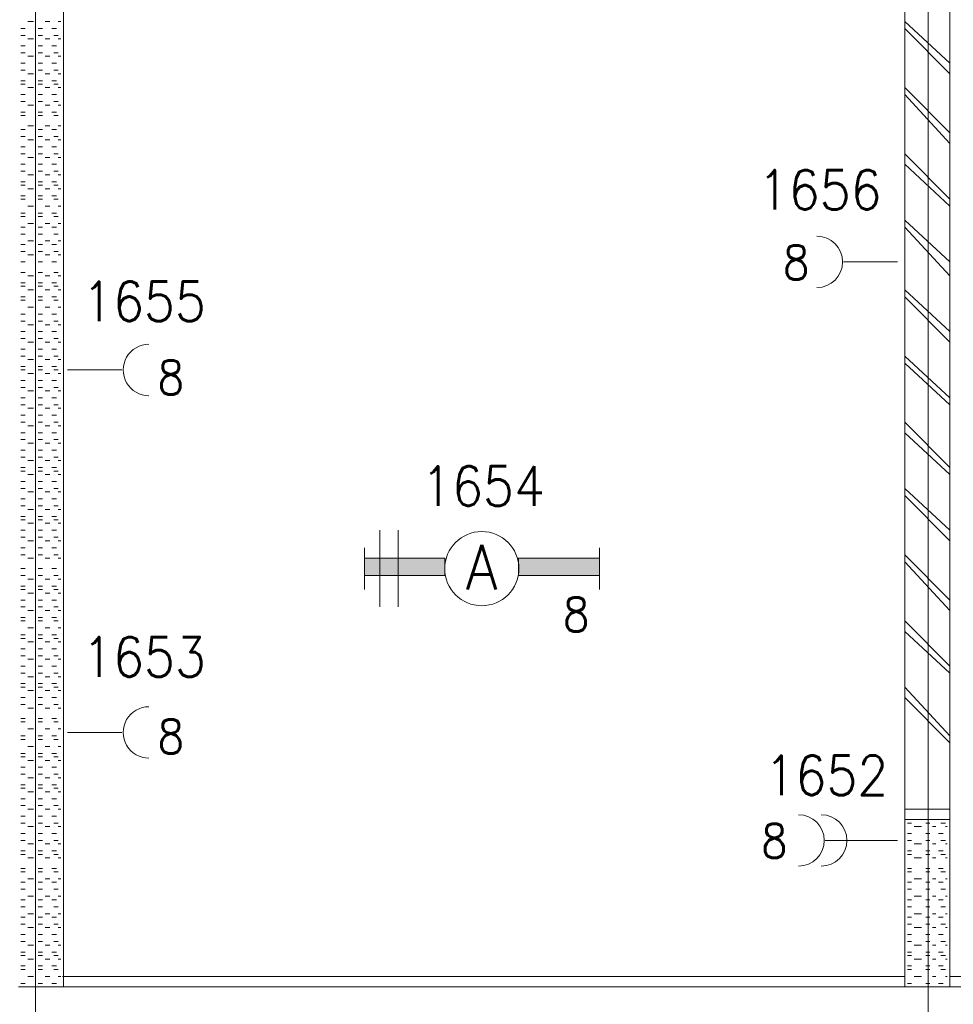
# Model space of a CAD drawing. Header units: metres. Extents: x -167 to -48, y -1901 to -1817.
# Tile 39 of 55: x -87.59 to -83.41, y -1860.23 to -1855.81. Entities that reach past the tile are written whole.
import ezdxf
from ezdxf.enums import TextEntityAlignment as Align

# ---------------------------------------------------------------- set-up
doc = ezdxf.new("R2010")
doc.units = ezdxf.units.M
doc.header["$MEASUREMENT"] = 0
doc.layers.add('Level 1', color=1, linetype='Continuous', lineweight=0)
doc.styles.add('Style-STANDARD', font='STANDARD.shx')

# ---------------------------------------------------------------- blocks, each defined once
blk = doc.blocks.new('FCADE9')
at = {"layer": 'Level 1', "color": 1, "linetype": 'Continuous', "lineweight": 0}
blk.add_circle((0, 0), 1, dxfattribs=at)

msp = doc.modelspace()

# ---------------------------------------------------------------- linework, layer by layer
at = {"layer": 'Level 1', "color": 11, "linetype": 'Continuous', "lineweight": 0}
for p, q in [((-87.521, -1838.6015), (-87.521, -1865.3047)), ((-83.521, -1838.6015), (-83.521, -1865.3516))]:
    msp.add_line(p, q, dxfattribs=at)
at = {"layer": 'Level 1', "color": 1, "linetype": 'Continuous', "lineweight": 0}
for p, q in [((-87.396, -1860.1484), (-87.396, -1852.7578)), ((-83.6245, -1860.1484), (-83.6245, -1852.7578)), ((-83.4233, -1860.1484), (-83.4233, -1852.7578)), ((-87.5561, -1855.8203), (-87.5307, -1855.8203)), ((-87.478, -1855.8203), (-87.4565, -1855.8203)), ((-87.4194, -1855.8203), (-87.4077, -1855.8203)), ((-83.4233, -1856.0078), (-83.6245, -1855.8203)), ((-87.5874, -1855.8515), (-87.5678, -1855.8515)), ((-87.5092, -1855.8515), (-87.4897, -1855.8515)), ((-87.4487, -1855.8515), (-87.4272, -1855.8515)), ((-83.4233, -1856.0547), (-83.6245, -1855.8515)), ((-87.5874, -1855.8828), (-87.5678, -1855.8828)), ((-87.5561, -1855.8984), (-87.5307, -1855.8984)), ((-87.5092, -1855.8828), (-87.4897, -1855.8828)), ((-87.478, -1855.8984), (-87.4565, -1855.8984)), ((-87.4389, -1855.8828), (-87.4194, -1855.8828)), ((-87.4194, -1855.8984), (-87.4077, -1855.8984)), ((-87.5874, -1855.9296), (-87.5678, -1855.9296)), ((-87.5092, -1855.9296), (-87.4897, -1855.9296)), ((-87.4487, -1855.9296), (-87.4272, -1855.9296)), ((-87.5874, -1855.961), (-87.5678, -1855.961)), ((-87.5561, -1855.9766), (-87.5307, -1855.9766)), ((-87.5092, -1855.961), (-87.4897, -1855.961)), ((-87.478, -1855.9766), (-87.4565, -1855.9766)), ((-87.4389, -1855.961), (-87.4194, -1855.961)), ((-87.4194, -1855.9766), (-87.4077, -1855.9766)), ((-87.5874, -1856.0078), (-87.5678, -1856.0078)), ((-87.5874, -1856.039), (-87.5678, -1856.039)), ((-87.5092, -1856.0078), (-87.4897, -1856.0078)), ((-87.5092, -1856.039), (-87.4897, -1856.039)), ((-87.4487, -1856.0078), (-87.4272, -1856.0078)), ((-87.4389, -1856.039), (-87.4194, -1856.039)), ((-87.5874, -1856.0859), (-87.5678, -1856.0859)), ((-87.5561, -1856.0547), (-87.5307, -1856.0547)), ((-87.5092, -1856.0859), (-87.4897, -1856.0859)), ((-87.478, -1856.0547), (-87.4565, -1856.0547)), ((-87.4487, -1856.0859), (-87.4272, -1856.0859)), ((-87.4194, -1856.0547), (-87.4077, -1856.0547)), ((-87.5874, -1856.1015), (-87.5678, -1856.1015)), ((-87.5561, -1856.1171), (-87.5307, -1856.1171)), ((-87.5092, -1856.1015), (-87.4897, -1856.1015)), ((-87.478, -1856.1171), (-87.4565, -1856.1171)), ((-87.4389, -1856.1015), (-87.4194, -1856.1015)), ((-87.4194, -1856.1171), (-87.4077, -1856.1171)), ((-83.4233, -1856.3203), (-83.6245, -1856.1171)), ((-87.5874, -1856.1484), (-87.5678, -1856.1484)), ((-87.5092, -1856.1484), (-87.4897, -1856.1484)), ((-87.4487, -1856.1484), (-87.4272, -1856.1484)), ((-83.4233, -1856.3671), (-83.6245, -1856.1484)), ((-87.5874, -1856.1797), (-87.5678, -1856.1797)), ((-87.5561, -1856.1953), (-87.5307, -1856.1953)), ((-87.5092, -1856.1797), (-87.4897, -1856.1797)), ((-87.478, -1856.1953), (-87.4565, -1856.1953)), ((-87.4389, -1856.1797), (-87.4194, -1856.1797)), ((-87.4194, -1856.1953), (-87.4077, -1856.1953)), ((-87.5874, -1856.2266), (-87.5678, -1856.2266)), ((-87.5874, -1856.2422), (-87.5678, -1856.2422)), ((-87.5092, -1856.2266), (-87.4897, -1856.2266)), ((-87.5092, -1856.2422), (-87.4897, -1856.2422)), ((-87.4487, -1856.2266), (-87.4272, -1856.2266)), ((-87.4389, -1856.2422), (-87.4194, -1856.2422)), ((-87.5874, -1856.3046), (-87.5678, -1856.3046)), ((-87.5561, -1856.289), (-87.5307, -1856.289)), ((-87.5092, -1856.3046), (-87.4897, -1856.3046)), ((-87.478, -1856.289), (-87.4565, -1856.289)), ((-87.4487, -1856.3046), (-87.4272, -1856.3046)), ((-87.4194, -1856.289), (-87.4077, -1856.289)), ((-87.5874, -1856.3359), (-87.5678, -1856.3359)), ((-87.5561, -1856.3515), (-87.5307, -1856.3515)), ((-87.5092, -1856.3359), (-87.4897, -1856.3359)), ((-87.478, -1856.3515), (-87.4565, -1856.3515)), ((-87.4389, -1856.3359), (-87.4194, -1856.3359)), ((-87.4194, -1856.3515), (-87.4077, -1856.3515)), ((-87.5874, -1856.3827), (-87.5678, -1856.3827)), ((-87.5092, -1856.3827), (-87.4897, -1856.3827)), ((-87.4487, -1856.3827), (-87.4272, -1856.3827)), ((-87.5874, -1856.4141), (-87.5678, -1856.4141)), ((-87.5561, -1856.4297), (-87.5307, -1856.4297)), ((-87.5092, -1856.4141), (-87.4897, -1856.4141)), ((-87.478, -1856.4297), (-87.4565, -1856.4297)), ((-87.4389, -1856.4141), (-87.4194, -1856.4141)), ((-87.4194, -1856.4297), (-87.4077, -1856.4297)), ((-83.4233, -1856.6172), (-83.6245, -1856.4141)), ((-87.5874, -1856.4609), (-87.5678, -1856.4609)), ((-87.5092, -1856.4609), (-87.4897, -1856.4609)), ((-87.4487, -1856.4609), (-87.4272, -1856.4609)), ((-83.4233, -1856.6485), (-83.6245, -1856.4609)), ((-87.5874, -1856.4922), (-87.5678, -1856.4922)), ((-87.5561, -1856.5078), (-87.5307, -1856.5078)), ((-87.5092, -1856.4922), (-87.4897, -1856.4922)), ((-87.478, -1856.5078), (-87.4565, -1856.5078)), ((-87.4389, -1856.4922), (-87.4194, -1856.4922)), ((-87.4194, -1856.5078), (-87.4077, -1856.5078)), ((-87.5874, -1856.539), (-87.5678, -1856.539)), ((-87.5874, -1856.5546), (-87.5678, -1856.5546)), ((-87.5561, -1856.5702), (-87.5307, -1856.5702)), ((-87.5092, -1856.539), (-87.4897, -1856.539)), ((-87.5092, -1856.5546), (-87.4897, -1856.5546)), ((-87.478, -1856.5702), (-87.4565, -1856.5702)), ((-87.4487, -1856.539), (-87.4272, -1856.539)), ((-87.4389, -1856.5546), (-87.4194, -1856.5546)), ((-87.4194, -1856.5702), (-87.4077, -1856.5702)), ((-87.5874, -1856.6015), (-87.5678, -1856.6015)), ((-87.5092, -1856.6015), (-87.4897, -1856.6015)), ((-87.4487, -1856.6015), (-87.4272, -1856.6015)), ((-87.5874, -1856.6172), (-87.5678, -1856.6172)), ((-87.5561, -1856.6485), (-87.5307, -1856.6485)), ((-87.5092, -1856.6172), (-87.4897, -1856.6172)), ((-87.478, -1856.6485), (-87.4565, -1856.6485)), ((-87.4389, -1856.6172), (-87.4194, -1856.6172)), ((-87.4194, -1856.6485), (-87.4077, -1856.6485)), ((-87.5874, -1856.6797), (-87.5678, -1856.6797)), ((-87.5874, -1856.6953), (-87.5678, -1856.6953)), ((-87.5092, -1856.6797), (-87.4897, -1856.6797)), ((-87.5092, -1856.6953), (-87.4897, -1856.6953)), ((-87.4487, -1856.6797), (-87.4272, -1856.6797)), ((-87.4389, -1856.6953), (-87.4194, -1856.6953)), ((-87.5874, -1856.7422), (-87.5678, -1856.7422)), ((-87.5561, -1856.7265), (-87.5307, -1856.7265)), ((-87.5092, -1856.7422), (-87.4897, -1856.7422)), ((-87.478, -1856.7265), (-87.4565, -1856.7265)), ((-87.4487, -1856.7422), (-87.4272, -1856.7422)), ((-87.4194, -1856.7265), (-87.4077, -1856.7265)), ((-83.4233, -1856.8984), (-83.6245, -1856.7109)), ((-83.4233, -1856.9609), (-83.6245, -1856.7422)), ((-87.5874, -1856.7734), (-87.5678, -1856.7734)), ((-87.5092, -1856.7734), (-87.4897, -1856.7734)), ((-87.4389, -1856.7734), (-87.4194, -1856.7734)), ((-87.5874, -1856.8202), (-87.5678, -1856.8202)), ((-87.5561, -1856.8046), (-87.5307, -1856.8046)), ((-87.5092, -1856.8202), (-87.4897, -1856.8202)), ((-87.478, -1856.8046), (-87.4565, -1856.8046)), ((-87.4487, -1856.8202), (-87.4272, -1856.8202)), ((-87.4194, -1856.8046), (-87.4077, -1856.8046)), ((-87.5874, -1856.8516), (-87.5678, -1856.8516)), ((-87.5561, -1856.8672), (-87.5307, -1856.8672)), ((-87.5092, -1856.8516), (-87.4897, -1856.8516)), ((-87.478, -1856.8672), (-87.4565, -1856.8672)), ((-87.4389, -1856.8516), (-87.4194, -1856.8516)), ((-87.4194, -1856.8672), (-87.4077, -1856.8672)), ((-87.5874, -1856.8984), (-87.5678, -1856.8984)), ((-87.5092, -1856.8984), (-87.4897, -1856.8984)), ((-87.4487, -1856.8984), (-87.4272, -1856.8984)), ((-83.6577, -1856.8984), (-83.8999, -1856.8984)), ((-87.5874, -1856.9453), (-87.5678, -1856.9453)), ((-87.5561, -1856.9609), (-87.5307, -1856.9609)), ((-87.5092, -1856.9453), (-87.4897, -1856.9453)), ((-87.478, -1856.9609), (-87.4565, -1856.9609)), ((-87.4389, -1856.9453), (-87.4194, -1856.9453)), ((-87.4194, -1856.9609), (-87.4077, -1856.9609)), ((-87.5874, -1856.9921), (-87.5678, -1856.9921)), ((-87.5874, -1857.0078), (-87.5678, -1857.0078)), ((-87.5092, -1856.9921), (-87.4897, -1856.9921)), ((-87.5092, -1857.0078), (-87.4897, -1857.0078)), ((-87.4487, -1856.9921), (-87.4272, -1856.9921)), ((-87.4389, -1857.0078), (-87.4194, -1857.0078)), ((-87.5874, -1857.0546), (-87.5678, -1857.0546)), ((-87.5561, -1857.0234), (-87.5307, -1857.0234)), ((-87.5092, -1857.0546), (-87.4897, -1857.0546)), ((-87.478, -1857.0234), (-87.4565, -1857.0234)), ((-87.4487, -1857.0546), (-87.4272, -1857.0546)), ((-87.4194, -1857.0234), (-87.4077, -1857.0234)), ((-83.4233, -1857.2109), (-83.6245, -1857.0234)), ((-83.4233, -1857.2577), (-83.6245, -1857.0546)), ((-87.5874, -1857.0703), (-87.5678, -1857.0703)), ((-87.5561, -1857.1016), (-87.5307, -1857.1016)), ((-87.5092, -1857.0703), (-87.4897, -1857.0703)), ((-87.478, -1857.1016), (-87.4565, -1857.1016)), ((-87.4389, -1857.0703), (-87.4194, -1857.0703)), ((-87.4194, -1857.1016), (-87.4077, -1857.1016)), ((-87.5874, -1857.1328), (-87.5678, -1857.1328)), ((-87.5092, -1857.1328), (-87.4897, -1857.1328)), ((-87.4487, -1857.1328), (-87.4272, -1857.1328)), ((-87.5874, -1857.164), (-87.5678, -1857.164)), ((-87.5561, -1857.1797), (-87.5307, -1857.1797)), ((-87.5092, -1857.164), (-87.4897, -1857.164)), ((-87.478, -1857.1797), (-87.4565, -1857.1797)), ((-87.4389, -1857.164), (-87.4194, -1857.164)), ((-87.4194, -1857.1797), (-87.4077, -1857.1797)), ((-87.5874, -1857.2109), (-87.5678, -1857.2109)), ((-87.5092, -1857.2109), (-87.4897, -1857.2109)), ((-87.4487, -1857.2109), (-87.4272, -1857.2109)), ((-87.5874, -1857.2421), (-87.5678, -1857.2421)), ((-87.5561, -1857.2577), (-87.5307, -1857.2577)), ((-87.5092, -1857.2421), (-87.4897, -1857.2421)), ((-87.478, -1857.2577), (-87.4565, -1857.2577)), ((-87.4389, -1857.2421), (-87.4194, -1857.2421)), ((-87.4194, -1857.2577), (-87.4077, -1857.2577)), ((-87.5874, -1857.2891), (-87.5678, -1857.2891)), ((-87.5874, -1857.3203), (-87.5678, -1857.3203)), ((-87.5092, -1857.2891), (-87.4897, -1857.2891)), ((-87.5092, -1857.3203), (-87.4897, -1857.3203)), ((-87.4487, -1857.2891), (-87.4272, -1857.2891)), ((-87.4389, -1857.3203), (-87.4194, -1857.3203)), ((-83.4233, -1857.5078), (-83.6245, -1857.3203)), ((-87.5561, -1857.3359), (-87.5307, -1857.3359)), ((-87.478, -1857.3359), (-87.4565, -1857.3359)), ((-87.4194, -1857.3359), (-87.4077, -1857.3359)), ((-83.4233, -1857.5391), (-83.6245, -1857.3516)), ((-87.5874, -1857.3672), (-87.5678, -1857.3672)), ((-87.5874, -1857.3828), (-87.5678, -1857.3828)), ((-87.5561, -1857.3984), (-87.5307, -1857.3984)), ((-87.5092, -1857.3672), (-87.4897, -1857.3672)), ((-87.5092, -1857.3828), (-87.4897, -1857.3828)), ((-87.478, -1857.3984), (-87.4565, -1857.3984)), ((-87.4487, -1857.3672), (-87.4272, -1857.3672)), ((-87.4389, -1857.3828), (-87.4194, -1857.3828)), ((-87.4194, -1857.3984), (-87.4077, -1857.3984)), ((-87.3784, -1857.3828), (-87.1342, -1857.3828)), ((-87.5874, -1857.4296), (-87.5678, -1857.4296)), ((-87.5092, -1857.4296), (-87.4897, -1857.4296)), ((-87.4487, -1857.4296), (-87.4272, -1857.4296)), ((-87.5874, -1857.4609), (-87.5678, -1857.4609)), ((-87.5561, -1857.4765), (-87.5307, -1857.4765)), ((-87.5092, -1857.4609), (-87.4897, -1857.4609)), ((-87.478, -1857.4765), (-87.4565, -1857.4765)), ((-87.4389, -1857.4609), (-87.4194, -1857.4609)), ((-87.4194, -1857.4765), (-87.4077, -1857.4765)), ((-87.5874, -1857.5078), (-87.5678, -1857.5078)), ((-87.5874, -1857.5391), (-87.5678, -1857.5391)), ((-87.5092, -1857.5078), (-87.4897, -1857.5078)), ((-87.5092, -1857.5391), (-87.4897, -1857.5391)), ((-87.4487, -1857.5078), (-87.4272, -1857.5078)), ((-87.4389, -1857.5391), (-87.4194, -1857.5391)), ((-87.5874, -1857.5859), (-87.5678, -1857.5859)), ((-87.5561, -1857.5547), (-87.5307, -1857.5547)), ((-87.5092, -1857.5859), (-87.4897, -1857.5859)), ((-87.478, -1857.5547), (-87.4565, -1857.5547)), ((-87.4487, -1857.5859), (-87.4272, -1857.5859)), ((-87.4194, -1857.5547), (-87.4077, -1857.5547)), ((-87.5874, -1857.6172), (-87.5678, -1857.6172)), ((-87.5092, -1857.6172), (-87.4897, -1857.6172)), ((-87.4389, -1857.6172), (-87.4194, -1857.6172)), ((-83.4233, -1857.8203), (-83.6245, -1857.6172)), ((-87.5874, -1857.664), (-87.5678, -1857.664)), ((-87.5561, -1857.6328), (-87.5307, -1857.6328)), ((-87.5092, -1857.664), (-87.4897, -1857.664)), ((-87.478, -1857.6328), (-87.4565, -1857.6328)), ((-87.4487, -1857.664), (-87.4272, -1857.664)), ((-87.4194, -1857.6328), (-87.4077, -1857.6328)), ((-83.4233, -1857.8515), (-83.6245, -1857.664)), ((-87.5874, -1857.6952), (-87.5678, -1857.6952)), ((-87.5561, -1857.7109), (-87.5307, -1857.7109)), ((-87.5092, -1857.6952), (-87.4897, -1857.6952)), ((-87.478, -1857.7109), (-87.4565, -1857.7109)), ((-87.4389, -1857.6952), (-87.4194, -1857.6952)), ((-87.4194, -1857.7109), (-87.4077, -1857.7109)), ((-87.5874, -1857.7422), (-87.5678, -1857.7422)), ((-87.5092, -1857.7422), (-87.4897, -1857.7422)), ((-87.4487, -1857.7422), (-87.4272, -1857.7422)), ((-87.5874, -1857.7734), (-87.5678, -1857.7734)), ((-87.5561, -1857.7891), (-87.5307, -1857.7891)), ((-87.5092, -1857.7734), (-87.4897, -1857.7734)), ((-87.478, -1857.7891), (-87.4565, -1857.7891)), ((-87.4389, -1857.7734), (-87.4194, -1857.7734)), ((-87.4194, -1857.7891), (-87.4077, -1857.7891)), ((-87.5874, -1857.8203), (-87.5678, -1857.8203)), ((-87.5874, -1857.8359), (-87.5678, -1857.8359)), ((-87.5561, -1857.8515), (-87.5307, -1857.8515)), ((-87.5092, -1857.8203), (-87.4897, -1857.8203)), ((-87.5092, -1857.8359), (-87.4897, -1857.8359)), ((-87.478, -1857.8515), (-87.4565, -1857.8515)), ((-87.4487, -1857.8203), (-87.4272, -1857.8203)), ((-87.4389, -1857.8359), (-87.4194, -1857.8359)), ((-87.4194, -1857.8515), (-87.4077, -1857.8515)), ((-87.5874, -1857.8828), (-87.5678, -1857.8828)), ((-87.5092, -1857.8828), (-87.4897, -1857.8828)), ((-87.4487, -1857.8828), (-87.4272, -1857.8828)), ((-87.5874, -1857.914), (-87.5678, -1857.914)), ((-87.5561, -1857.9296), (-87.5307, -1857.9296)), ((-87.5092, -1857.914), (-87.4897, -1857.914)), ((-87.478, -1857.9296), (-87.4565, -1857.9296)), ((-87.4389, -1857.914), (-87.4194, -1857.914)), ((-87.4194, -1857.9296), (-87.4077, -1857.9296)), ((-83.4233, -1858.1015), (-83.6245, -1857.914)), ((-87.5874, -1857.961), (-87.5678, -1857.961)), ((-87.5092, -1857.961), (-87.4897, -1857.961)), ((-87.4487, -1857.961), (-87.4272, -1857.961)), ((-83.4233, -1858.1484), (-83.6245, -1857.9454)), ((-87.5874, -1857.9922), (-87.5678, -1857.9922)), ((-87.5561, -1858.0078), (-87.5307, -1858.0078)), ((-87.5092, -1857.9922), (-87.4897, -1857.9922)), ((-87.478, -1858.0078), (-87.4565, -1858.0078)), ((-87.4389, -1857.9922), (-87.4194, -1857.9922)), ((-87.4194, -1858.0078), (-87.4077, -1858.0078)), ((-87.5874, -1858.039), (-87.5678, -1858.039)), ((-87.5874, -1858.0547), (-87.5678, -1858.0547)), ((-87.5561, -1858.0703), (-87.5307, -1858.0703)), ((-87.5092, -1858.039), (-87.4897, -1858.039)), ((-87.5092, -1858.0547), (-87.4897, -1858.0547)), ((-87.478, -1858.0703), (-87.4565, -1858.0703)), ((-87.4487, -1858.039), (-87.4272, -1858.039)), ((-87.4389, -1858.0547), (-87.4194, -1858.0547)), ((-87.4194, -1858.0703), (-87.4077, -1858.0703)), ((-87.5874, -1858.1015), (-87.5678, -1858.1015)), ((-87.5092, -1858.1015), (-87.4897, -1858.1015)), ((-87.4487, -1858.1015), (-87.4272, -1858.1015)), ((-85.978, -1858.4453), (-85.978, -1858.1015)), ((-85.896, -1858.4453), (-85.896, -1858.1015)), ((-87.5874, -1858.1327), (-87.5678, -1858.1327)), ((-87.5561, -1858.1484), (-87.5307, -1858.1484)), ((-87.5092, -1858.1327), (-87.4897, -1858.1327)), ((-87.478, -1858.1484), (-87.4565, -1858.1484)), ((-87.4389, -1858.1327), (-87.4194, -1858.1327)), ((-87.4194, -1858.1484), (-87.4077, -1858.1484)), ((-87.5874, -1858.1797), (-87.5678, -1858.1797)), ((-87.5092, -1858.1797), (-87.4897, -1858.1797)), ((-87.4487, -1858.1797), (-87.4272, -1858.1797)), ((-86.0464, -1858.1797), (-86.0464, -1858.3671)), ((-84.9936, -1858.1797), (-84.9936, -1858.3671)), ((-87.5874, -1858.211), (-87.5678, -1858.211)), ((-87.5561, -1858.2266), (-87.5307, -1858.2266)), ((-87.5092, -1858.211), (-87.4897, -1858.211)), ((-87.478, -1858.2266), (-87.4565, -1858.2266)), ((-87.4389, -1858.211), (-87.4194, -1858.211)), ((-87.4194, -1858.2266), (-87.4077, -1858.2266)), ((-83.4233, -1858.4141), (-83.6245, -1858.211)), ((-83.4233, -1858.4609), (-83.6245, -1858.2422)), ((-87.5874, -1858.2734), (-87.5678, -1858.2734)), ((-87.5092, -1858.2734), (-87.4897, -1858.2734)), ((-87.4487, -1858.2734), (-87.4272, -1858.2734)), ((-87.5874, -1858.3046), (-87.5678, -1858.3046)), ((-87.5561, -1858.3203), (-87.5307, -1858.3203)), ((-87.5092, -1858.3046), (-87.4897, -1858.3046)), ((-87.478, -1858.3203), (-87.4565, -1858.3203)), ((-87.4389, -1858.3046), (-87.4194, -1858.3046)), ((-87.4194, -1858.3203), (-87.4077, -1858.3203)), ((-87.5874, -1858.3515), (-87.5678, -1858.3515)), ((-87.5874, -1858.3671), (-87.5678, -1858.3671)), ((-87.5092, -1858.3515), (-87.4897, -1858.3515)), ((-87.5092, -1858.3671), (-87.4897, -1858.3671)), ((-87.4487, -1858.3515), (-87.4272, -1858.3515)), ((-87.4389, -1858.3671), (-87.4194, -1858.3671)), ((-87.5874, -1858.4141), (-87.5678, -1858.4141)), ((-87.5561, -1858.3827), (-87.5307, -1858.3827)), ((-87.5092, -1858.4141), (-87.4897, -1858.4141)), ((-87.478, -1858.3827), (-87.4565, -1858.3827)), ((-87.4487, -1858.4141), (-87.4272, -1858.4141)), ((-87.4194, -1858.3827), (-87.4077, -1858.3827)), ((-87.396, -1858.4141), (-87.396, -1858.4297)), ((-87.5874, -1858.4453), (-87.5678, -1858.4453)), ((-87.5561, -1858.4609), (-87.5307, -1858.4609)), ((-87.5092, -1858.4453), (-87.4897, -1858.4453)), ((-87.478, -1858.4609), (-87.4565, -1858.4609)), ((-87.4389, -1858.4453), (-87.4194, -1858.4453)), ((-87.4194, -1858.4609), (-87.4077, -1858.4609)), ((-87.5874, -1858.4922), (-87.5678, -1858.4922)), ((-87.5874, -1858.5078), (-87.5678, -1858.5078)), ((-87.5092, -1858.4922), (-87.4897, -1858.4922)), ((-87.5092, -1858.5078), (-87.4897, -1858.5078)), ((-87.4487, -1858.4922), (-87.4272, -1858.4922)), ((-87.4389, -1858.5078), (-87.4194, -1858.5078)), ((-87.396, -1858.4922), (-87.396, -1858.5078)), ((-83.4233, -1858.7109), (-83.6245, -1858.5078)), ((-87.5561, -1858.539), (-87.5307, -1858.539)), ((-87.478, -1858.539), (-87.4565, -1858.539)), ((-87.4194, -1858.539), (-87.4077, -1858.539)), ((-87.396, -1858.539), (-87.396, -1858.5546)), ((-83.4233, -1858.7422), (-83.6245, -1858.5546)), ((-87.5874, -1858.5702), (-87.5678, -1858.5702)), ((-87.5874, -1858.5859), (-87.5678, -1858.5859)), ((-87.5561, -1858.6015), (-87.5307, -1858.6015)), ((-87.5092, -1858.5702), (-87.4897, -1858.5702)), ((-87.5092, -1858.5859), (-87.4897, -1858.5859)), ((-87.478, -1858.6015), (-87.4565, -1858.6015)), ((-87.4487, -1858.5702), (-87.4272, -1858.5702)), ((-87.4389, -1858.5859), (-87.4194, -1858.5859)), ((-87.4194, -1858.6015), (-87.4077, -1858.6015)), ((-87.5874, -1858.6328), (-87.5678, -1858.6328)), ((-87.5092, -1858.6328), (-87.4897, -1858.6328)), ((-87.4487, -1858.6328), (-87.4272, -1858.6328)), ((-87.5874, -1858.6641), (-87.5678, -1858.6641)), ((-87.5561, -1858.6797), (-87.5307, -1858.6797)), ((-87.5092, -1858.6641), (-87.4897, -1858.6641)), ((-87.478, -1858.6797), (-87.4565, -1858.6797)), ((-87.4389, -1858.6641), (-87.4194, -1858.6641)), ((-87.4194, -1858.6797), (-87.4077, -1858.6797)), ((-87.5874, -1858.7109), (-87.5678, -1858.7109)), ((-87.5092, -1858.7109), (-87.4897, -1858.7109)), ((-87.4487, -1858.7109), (-87.4272, -1858.7109)), ((-87.5874, -1858.7422), (-87.5678, -1858.7422)), ((-87.5561, -1858.7578), (-87.5307, -1858.7578)), ((-87.5092, -1858.7422), (-87.4897, -1858.7422)), ((-87.478, -1858.7578), (-87.4565, -1858.7578)), ((-87.4389, -1858.7422), (-87.4194, -1858.7422)), ((-87.4194, -1858.7578), (-87.4077, -1858.7578)), ((-87.5874, -1858.789), (-87.5678, -1858.789)), ((-87.5874, -1858.8046), (-87.5678, -1858.8046)), ((-87.5561, -1858.8202), (-87.5307, -1858.8202)), ((-87.5092, -1858.789), (-87.4897, -1858.789)), ((-87.5092, -1858.8046), (-87.4897, -1858.8046)), ((-87.478, -1858.8202), (-87.4565, -1858.8202)), ((-87.4487, -1858.789), (-87.4272, -1858.789)), ((-87.4389, -1858.8046), (-87.4194, -1858.8046)), ((-87.4194, -1858.8202), (-87.4077, -1858.8202)), ((-83.4233, -1859.0234), (-83.6245, -1858.8046)), ((-87.5874, -1858.8516), (-87.5678, -1858.8516)), ((-87.5092, -1858.8516), (-87.4897, -1858.8516)), ((-87.4487, -1858.8516), (-87.4272, -1858.8516)), ((-83.4233, -1859.0547), (-83.6245, -1858.8516)), ((-87.5874, -1858.8828), (-87.5678, -1858.8828)), ((-87.5561, -1858.8984), (-87.5307, -1858.8984)), ((-87.5092, -1858.8828), (-87.4897, -1858.8828)), ((-87.478, -1858.8984), (-87.4565, -1858.8984)), ((-87.4389, -1858.8828), (-87.4194, -1858.8828)), ((-87.4194, -1858.8984), (-87.4077, -1858.8984)), ((-87.5874, -1858.9453), (-87.5678, -1858.9453)), ((-87.5092, -1858.9453), (-87.4897, -1858.9453)), ((-87.4487, -1858.9453), (-87.4272, -1858.9453)), ((-87.5874, -1858.9609), (-87.5678, -1858.9609)), ((-87.5561, -1858.9921), (-87.5307, -1858.9921)), ((-87.5092, -1858.9609), (-87.4897, -1858.9609)), ((-87.478, -1858.9921), (-87.4565, -1858.9921)), ((-87.4389, -1858.9609), (-87.4194, -1858.9609)), ((-87.4194, -1858.9921), (-87.4077, -1858.9921)), ((-87.5874, -1859.0234), (-87.5678, -1859.0234)), ((-87.5874, -1859.039), (-87.5678, -1859.039)), ((-87.5092, -1859.0234), (-87.4897, -1859.0234)), ((-87.5092, -1859.039), (-87.4897, -1859.039)), ((-87.4487, -1859.0234), (-87.4272, -1859.0234)), ((-87.4389, -1859.039), (-87.4194, -1859.039)), ((-87.3784, -1859.0078), (-87.1342, -1859.0078)), ((-87.5561, -1859.0703), (-87.5307, -1859.0703)), ((-87.478, -1859.0703), (-87.4565, -1859.0703)), ((-87.4194, -1859.0703), (-87.4077, -1859.0703)), ((-87.5874, -1859.1016), (-87.5678, -1859.1016)), ((-87.5874, -1859.1172), (-87.5678, -1859.1172)), ((-87.5092, -1859.1016), (-87.4897, -1859.1016)), ((-87.5092, -1859.1172), (-87.4897, -1859.1172)), ((-87.4487, -1859.1016), (-87.4272, -1859.1016)), ((-87.4389, -1859.1172), (-87.4194, -1859.1172)), ((-87.5874, -1859.164), (-87.5678, -1859.164)), ((-87.5561, -1859.1328), (-87.5307, -1859.1328)), ((-87.5092, -1859.164), (-87.4897, -1859.164)), ((-87.478, -1859.1328), (-87.4565, -1859.1328)), ((-87.4487, -1859.164), (-87.4272, -1859.164)), ((-87.4194, -1859.1328), (-87.4077, -1859.1328)), ((-87.5874, -1859.1953), (-87.5678, -1859.1953)), ((-87.5561, -1859.2109), (-87.5307, -1859.2109)), ((-87.5092, -1859.1953), (-87.4897, -1859.1953)), ((-87.478, -1859.2109), (-87.4565, -1859.2109)), ((-87.4389, -1859.1953), (-87.4194, -1859.1953)), ((-87.4194, -1859.2109), (-87.4077, -1859.2109)), ((-87.5874, -1859.2421), (-87.5678, -1859.2421)), ((-87.5874, -1859.2577), (-87.5678, -1859.2577)), ((-87.5092, -1859.2421), (-87.4897, -1859.2421)), ((-87.5092, -1859.2577), (-87.4897, -1859.2577)), ((-87.4487, -1859.2421), (-87.4272, -1859.2421)), ((-87.4389, -1859.2577), (-87.4194, -1859.2577)), ((-87.5874, -1859.3047), (-87.5678, -1859.3047)), ((-87.5561, -1859.2734), (-87.5307, -1859.2734)), ((-87.5092, -1859.3047), (-87.4897, -1859.3047)), ((-87.478, -1859.2734), (-87.4565, -1859.2734)), ((-87.4487, -1859.3047), (-87.4272, -1859.3047)), ((-87.4194, -1859.2734), (-87.4077, -1859.2734)), ((-87.5874, -1859.3359), (-87.5678, -1859.3359)), ((-87.5561, -1859.3516), (-87.5307, -1859.3516)), ((-87.5092, -1859.3359), (-87.4897, -1859.3359)), ((-87.478, -1859.3516), (-87.4565, -1859.3516)), ((-87.4389, -1859.3359), (-87.4194, -1859.3359)), ((-87.4194, -1859.3516), (-87.4077, -1859.3516)), ((-83.6245, -1859.3516), (-83.4233, -1859.3516)), ((-87.5874, -1859.3828), (-87.5678, -1859.3828)), ((-87.5092, -1859.3828), (-87.4897, -1859.3828)), ((-87.4487, -1859.3828), (-87.4272, -1859.3828)), ((-87.5874, -1859.414), (-87.5678, -1859.414)), ((-87.5561, -1859.4296), (-87.5307, -1859.4296)), ((-87.5092, -1859.414), (-87.4897, -1859.414)), ((-87.478, -1859.4296), (-87.4565, -1859.4296)), ((-87.4389, -1859.414), (-87.4194, -1859.414)), ((-87.4194, -1859.4296), (-87.4077, -1859.4296)), ((-83.6245, -1859.3984), (-83.4233, -1859.3984)), ((-83.6128, -1859.414), (-83.5952, -1859.414)), ((-83.5835, -1859.4296), (-83.5503, -1859.4296)), ((-83.5307, -1859.414), (-83.5132, -1859.414)), ((-83.5014, -1859.4296), (-83.4858, -1859.4296)), ((-83.4643, -1859.414), (-83.4428, -1859.414)), ((-83.4428, -1859.4296), (-83.435, -1859.4296)), ((-87.5874, -1859.4609), (-87.5678, -1859.4609)), ((-87.5092, -1859.4609), (-87.4897, -1859.4609)), ((-87.4487, -1859.4609), (-87.4272, -1859.4609)), ((-83.6128, -1859.4609), (-83.5952, -1859.4609)), ((-83.5307, -1859.4609), (-83.5132, -1859.4609)), ((-83.4741, -1859.4609), (-83.4526, -1859.4609)), ((-87.5874, -1859.4921), (-87.5678, -1859.4921)), ((-87.5561, -1859.5078), (-87.5307, -1859.5078)), ((-87.5092, -1859.4921), (-87.4897, -1859.4921)), ((-87.478, -1859.5078), (-87.4565, -1859.5078)), ((-87.4389, -1859.4921), (-87.4194, -1859.4921)), ((-87.4194, -1859.5078), (-87.4077, -1859.5078)), ((-83.9819, -1859.4921), (-83.6577, -1859.4921)), ((-83.6128, -1859.4921), (-83.5952, -1859.4921)), ((-83.5835, -1859.5078), (-83.5503, -1859.5078)), ((-83.5307, -1859.4921), (-83.5132, -1859.4921)), ((-83.5014, -1859.5078), (-83.4858, -1859.5078)), ((-83.4643, -1859.4921), (-83.4428, -1859.4921)), ((-83.4428, -1859.5078), (-83.435, -1859.5078)), ((-87.5874, -1859.5391), (-87.5678, -1859.5391)), ((-87.5874, -1859.5547), (-87.5678, -1859.5547)), ((-87.5561, -1859.5703), (-87.5307, -1859.5703)), ((-87.5092, -1859.5391), (-87.4897, -1859.5391)), ((-87.5092, -1859.5547), (-87.4897, -1859.5547)), ((-87.478, -1859.5703), (-87.4565, -1859.5703)), ((-87.4487, -1859.5391), (-87.4272, -1859.5391)), ((-87.4389, -1859.5547), (-87.4194, -1859.5547)), ((-87.4194, -1859.5703), (-87.4077, -1859.5703)), ((-83.6128, -1859.5391), (-83.5952, -1859.5391)), ((-83.6128, -1859.5547), (-83.5952, -1859.5547)), ((-83.5835, -1859.5703), (-83.5503, -1859.5703)), ((-83.5307, -1859.5391), (-83.5132, -1859.5391)), ((-83.5307, -1859.5547), (-83.5132, -1859.5547)), ((-83.5014, -1859.5703), (-83.4858, -1859.5703)), ((-83.4741, -1859.5391), (-83.4526, -1859.5391)), ((-83.4643, -1859.5547), (-83.4428, -1859.5547)), ((-83.4428, -1859.5703), (-83.435, -1859.5703)), ((-87.5874, -1859.6172), (-87.5678, -1859.6172)), ((-87.5092, -1859.6172), (-87.4897, -1859.6172)), ((-87.4487, -1859.6172), (-87.4272, -1859.6172)), ((-83.6128, -1859.6172), (-83.5952, -1859.6172)), ((-83.5307, -1859.6172), (-83.5132, -1859.6172)), ((-83.4741, -1859.6172), (-83.4526, -1859.6172)), ((-87.5874, -1859.6328), (-87.5678, -1859.6328)), ((-87.5092, -1859.6328), (-87.4897, -1859.6328)), ((-87.4389, -1859.6328), (-87.4194, -1859.6328)), ((-83.6128, -1859.6328), (-83.5952, -1859.6328)), ((-83.5307, -1859.6328), (-83.5132, -1859.6328)), ((-83.4643, -1859.6328), (-83.4428, -1859.6328)), ((-87.5874, -1859.6796), (-87.5678, -1859.6796)), ((-87.5561, -1859.664), (-87.5307, -1859.664)), ((-87.5092, -1859.6796), (-87.4897, -1859.6796)), ((-87.478, -1859.664), (-87.4565, -1859.664)), ((-87.4487, -1859.6796), (-87.4272, -1859.6796)), ((-87.4194, -1859.664), (-87.4077, -1859.664)), ((-83.6128, -1859.6796), (-83.5952, -1859.6796)), ((-83.5835, -1859.664), (-83.5503, -1859.664)), ((-83.5307, -1859.6796), (-83.5132, -1859.6796)), ((-83.5014, -1859.664), (-83.4858, -1859.664)), ((-83.4741, -1859.6796), (-83.4526, -1859.6796)), ((-83.4428, -1859.664), (-83.435, -1859.664)), ((-87.5874, -1859.7109), (-87.5678, -1859.7109)), ((-87.5561, -1859.7422), (-87.5307, -1859.7422)), ((-87.5092, -1859.7109), (-87.4897, -1859.7109)), ((-87.478, -1859.7422), (-87.4565, -1859.7422)), ((-87.4389, -1859.7109), (-87.4194, -1859.7109)), ((-87.4194, -1859.7422), (-87.4077, -1859.7422)), ((-83.6128, -1859.7109), (-83.5952, -1859.7109)), ((-83.5835, -1859.7422), (-83.5503, -1859.7422)), ((-83.5307, -1859.7109), (-83.5132, -1859.7109)), ((-83.5014, -1859.7422), (-83.4858, -1859.7422)), ((-83.4643, -1859.7109), (-83.4428, -1859.7109)), ((-83.4428, -1859.7422), (-83.435, -1859.7422)), ((-87.5874, -1859.7578), (-87.5678, -1859.7578)), ((-87.5874, -1859.7891), (-87.5678, -1859.7891)), ((-87.5092, -1859.7578), (-87.4897, -1859.7578)), ((-87.5092, -1859.7891), (-87.4897, -1859.7891)), ((-87.4487, -1859.7578), (-87.4272, -1859.7578)), ((-87.4389, -1859.7891), (-87.4194, -1859.7891)), ((-83.6128, -1859.7578), (-83.5952, -1859.7578)), ((-83.6128, -1859.7891), (-83.5952, -1859.7891)), ((-83.5307, -1859.7578), (-83.5132, -1859.7578)), ((-83.5307, -1859.7891), (-83.5132, -1859.7891)), ((-83.4741, -1859.7578), (-83.4526, -1859.7578)), ((-83.4643, -1859.7891), (-83.4428, -1859.7891)), ((-87.5874, -1859.8359), (-87.5678, -1859.8359)), ((-87.5561, -1859.8203), (-87.5307, -1859.8203)), ((-87.5092, -1859.8359), (-87.4897, -1859.8359)), ((-87.478, -1859.8203), (-87.4565, -1859.8203)), ((-87.4487, -1859.8359), (-87.4272, -1859.8359)), ((-87.4194, -1859.8203), (-87.4077, -1859.8203)), ((-83.6128, -1859.8359), (-83.5952, -1859.8359)), ((-83.5835, -1859.8203), (-83.5503, -1859.8203)), ((-83.5307, -1859.8359), (-83.5132, -1859.8359)), ((-83.5014, -1859.8203), (-83.4858, -1859.8203)), ((-83.4741, -1859.8359), (-83.4526, -1859.8359)), ((-83.4428, -1859.8203), (-83.435, -1859.8203)), ((-87.5874, -1859.8671), (-87.5678, -1859.8671)), ((-87.5561, -1859.8828), (-87.5307, -1859.8828)), ((-87.5092, -1859.8671), (-87.4897, -1859.8671)), ((-87.478, -1859.8828), (-87.4565, -1859.8828)), ((-87.4389, -1859.8671), (-87.4194, -1859.8671)), ((-87.4194, -1859.8828), (-87.4077, -1859.8828)), ((-83.6128, -1859.8671), (-83.5952, -1859.8671)), ((-83.5835, -1859.8828), (-83.5503, -1859.8828)), ((-83.5307, -1859.8671), (-83.5132, -1859.8671)), ((-83.5014, -1859.8828), (-83.4858, -1859.8828)), ((-83.4643, -1859.8671), (-83.4428, -1859.8671)), ((-83.4428, -1859.8828), (-83.435, -1859.8828)), ((-87.5874, -1859.914), (-87.5678, -1859.914)), ((-87.5092, -1859.914), (-87.4897, -1859.914)), ((-87.4487, -1859.914), (-87.4272, -1859.914)), ((-83.6128, -1859.914), (-83.5952, -1859.914)), ((-83.5307, -1859.914), (-83.5132, -1859.914)), ((-83.4741, -1859.914), (-83.4526, -1859.914)), ((-87.5874, -1859.9454), (-87.5678, -1859.9454)), ((-87.5561, -1859.961), (-87.5307, -1859.961)), ((-87.5092, -1859.9454), (-87.4897, -1859.9454)), ((-87.478, -1859.961), (-87.4565, -1859.961)), ((-87.4389, -1859.9454), (-87.4194, -1859.9454)), ((-87.4194, -1859.961), (-87.4077, -1859.961)), ((-83.6128, -1859.9454), (-83.5952, -1859.9454)), ((-83.5835, -1859.961), (-83.5503, -1859.961)), ((-83.5307, -1859.9454), (-83.5132, -1859.9454)), ((-83.5014, -1859.961), (-83.4858, -1859.961)), ((-83.4643, -1859.9454), (-83.4428, -1859.9454)), ((-83.4428, -1859.961), (-83.435, -1859.961)), ((-87.5874, -1859.9922), (-87.5678, -1859.9922)), ((-87.5874, -1860.0078), (-87.5678, -1860.0078)), ((-87.5092, -1859.9922), (-87.4897, -1859.9922)), ((-87.5092, -1860.0078), (-87.4897, -1860.0078)), ((-87.4487, -1859.9922), (-87.4272, -1859.9922)), ((-87.4389, -1860.0078), (-87.4194, -1860.0078)), ((-83.6128, -1859.9922), (-83.5952, -1859.9922)), ((-83.6128, -1860.0078), (-83.5952, -1860.0078)), ((-83.5307, -1859.9922), (-83.5132, -1859.9922)), ((-83.5307, -1860.0078), (-83.5132, -1860.0078)), ((-83.4741, -1859.9922), (-83.4526, -1859.9922)), ((-83.4643, -1860.0078), (-83.4428, -1860.0078)), ((-87.5874, -1860.0547), (-87.5678, -1860.0547)), ((-87.5561, -1860.0234), (-87.5307, -1860.0234)), ((-87.5092, -1860.0547), (-87.4897, -1860.0547)), ((-87.478, -1860.0234), (-87.4565, -1860.0234)), ((-87.4487, -1860.0547), (-87.4272, -1860.0547)), ((-87.4194, -1860.0234), (-87.4077, -1860.0234)), ((-83.6128, -1860.0547), (-83.5952, -1860.0547)), ((-83.5835, -1860.0234), (-83.5503, -1860.0234)), ((-83.5307, -1860.0547), (-83.5132, -1860.0547)), ((-83.5014, -1860.0234), (-83.4858, -1860.0234)), ((-83.4741, -1860.0547), (-83.4526, -1860.0547)), ((-83.4428, -1860.0234), (-83.435, -1860.0234)), ((-87.5874, -1860.0703), (-87.5678, -1860.0703)), ((-87.5561, -1860.1015), (-87.5307, -1860.1015)), ((-87.5092, -1860.0703), (-87.4897, -1860.0703)), ((-87.478, -1860.1015), (-87.4565, -1860.1015)), ((-87.4389, -1860.0703), (-87.4194, -1860.0703)), ((-87.4194, -1860.1015), (-87.4077, -1860.1015)), ((-87.3999, -1860.1015), (-83.6245, -1860.1015)), ((-83.6128, -1860.0703), (-83.5952, -1860.0703)), ((-83.5835, -1860.1015), (-83.5503, -1860.1015)), ((-83.5307, -1860.0703), (-83.5132, -1860.0703)), ((-83.5014, -1860.1015), (-83.4858, -1860.1015)), ((-83.4643, -1860.0703), (-83.4428, -1860.0703)), ((-83.4428, -1860.1015), (-83.435, -1860.1015)), ((-83.4233, -1860.1015), (-79.6245, -1860.1015)), ((-87.5874, -1860.1327), (-87.5678, -1860.1327)), ((-87.5092, -1860.1327), (-87.4897, -1860.1327)), ((-87.4487, -1860.1327), (-87.4272, -1860.1327)), ((-83.6128, -1860.1327), (-83.5952, -1860.1327)), ((-83.5307, -1860.1327), (-83.5132, -1860.1327)), ((-83.4741, -1860.1327), (-83.4526, -1860.1327)), ((-87.5971, -1860.1484), (-63.4428, -1860.1484))]:
    msp.add_line(p, q, dxfattribs=at)
for centre, start, end in [((-84.019, -1856.8985), 270.0001, 90), ((-87.0132, -1857.3828), 90, 270.0001), ((-87.0132, -1859.0078), 90, 270.0001), ((-84.101, -1859.4921), 270.0001, 90), ((-83.9995, -1859.4921), 270.0001, 90)]:
    msp.add_arc(centre, 0.1152, start, end, dxfattribs=at)
msp.add_solid([(-85.687, -1858.3046), (-86.0464, -1858.3046), (-85.687, -1858.2266), (-86.0464, -1858.2266)], dxfattribs=at)
at = {"layer": 'Level 1', "color": 1, "linetype": 'Continuous', "lineweight": 0, "extrusion": (0, 0, -1)}
msp.add_solid([(85.3569, -1858.2266), (84.9936, -1858.2266), (85.3569, -1858.3046), (84.9936, -1858.3046)], dxfattribs=at)
at = {"layer": 'Level 1', "color": 1, "linetype": 'Continuous', "lineweight": 0}
for points in [[(-85.687, -1858.3046), (-86.0464, -1858.3046), (-86.0464, -1858.2266), (-85.687, -1858.2266)], [(-85.3569, -1858.2266), (-84.9936, -1858.2266), (-84.9936, -1858.3046), (-85.3569, -1858.3046)]]:
    msp.add_3dface(points, dxfattribs=at)

# ---------------------------------------------------------------- block references
at = {"layer": 'Level 1', "color": 1, "linetype": 'Continuous', "lineweight": 0, "xscale": 0.1663, "yscale": 0.1663}
msp.add_blockref('FCADE9', (-85.521, -1858.2734), dxfattribs=at)

# ---------------------------------------------------------------- texts
at = {"layer": 'Level 1', "color": 1, "linetype": 'Continuous', "lineweight": 0, "style": 'Style-STANDARD'}
for s, height, p in [('1656', 0.1777, (-84.0066, -1856.6641)), ('8', 0.1523, (-84.1122, -1856.9765)), ('1655', 0.1777, (-87.0352, -1857.164)), ('8', 0.1523, (-86.9149, -1857.4921)), ('1654', 0.1777, (-85.5157, -1857.9922)), ('8', 0.1523, (-85.0985, -1858.5546)), ('1653', 0.1777, (-87.0352, -1858.7578)), ('8', 0.1523, (-86.9149, -1859.1016)), ('1652', 0.1777, (-83.9766, -1859.2891)), ('8', 0.1523, (-84.2098, -1859.5703))]:
    msp.add_text(s, height=height, dxfattribs=at).set_placement(p, align=Align.CENTER)
msp.add_text('A', height=0.2011, dxfattribs=at).set_placement((-85.4509, -1858.3671), align=Align.RIGHT)

doc.saveas('drawing.dxf')
